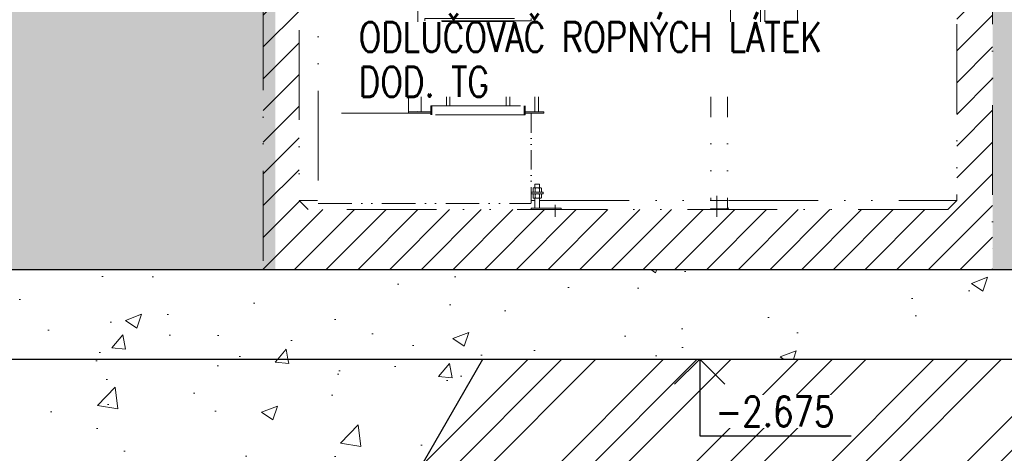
# Model space of a CAD drawing. Header units: millimetres. Extents: x -25606 to 96684, y -22894 to 47132.
# Tile 13 of 89: x 15894 to 19188, y -15303 to -13854. Entities that reach past the tile are written whole.
import ezdxf

# ---------------------------------------------------------------- set-up
doc = ezdxf.new("R2010")
doc.units = ezdxf.units.MM
doc.header["$LTSCALE"] = 50
doc.linetypes.add('A_CARA_16', pattern=[11.4, 6, -1.8, 0, -1.8, 0, -1.8])
doc.linetypes.add('AM_DIN_G_W050x2', pattern=[6.875, 4.75, -0.875, 0.375, -0.875])
doc.layers.get('Defpoints').update_dxf_attribs({"color": 132})
for name, color, linetype, lineweight in [('CA_KOTY', 3, 'Continuous', 25), ('CA_POHHRA25', 7, 'Continuous', 25), ('CA_SRAFY', 9, 'Continuous', 13), ('CA_TEXT25', 7, 'Continuous', 25), ('CA_TG', 9, 'A_CARA_16', 13)]:
    doc.layers.add(name, color=color, linetype=linetype, lineweight=lineweight)
doc.styles.add('ROMANS', font='romans.shx', dxfattribs={"width": 0.8})
doc.dimstyles.new('A-50_(2.5)', dxfattribs={"dimscale": 50, "dimtxt": 2, "dimasz": 2, "dimexe": 1, "dimexo": 2, "dimgap": 0, "dimtad": 0, "dimdec": 0, "dimrnd": 1, "dimtxsty": 'ROMANS', "dimblk1": 'OBLIQUE', "dimblk2": 'OBLIQUE', "dimsah": 1, "dimcen": 2, "dimclrd": 256, "dimclre": 256, "dimclrt": 256, "dimadec": 1, "dimazin": 2, "dimtfac": 0.714286, "dimtdec": 0, "dimtmove": 0, "dimatfit": 3, "dimldrblk": 'DOTSMALL', "dimfxl": 7, "dimfxlon": 1, "dimtvp": 1.142857, "dimtfill": 1, "dimtolj": 1, "dimlwd": -1, "dimlwe": -1, "dimarcsym": 0})

# ---------------------------------------------------------------- blocks, each defined once
blk = doc.blocks.new('ORL')
h = blk.add_hatch()
h.set_pattern_fill('_U', color=256, scale=75, angle=135, style=0, pattern_type=0)
h.set_pattern_definition([(45, (-21483.104, -6846.49), (-53.033, 53.033), [])])
h.paths.add_polyline_path([(3790, 625), (3820, 655), (3820, 1815.5), (3825, 1818.3), (3825, 1827.5), (3850, 1827.5), (3875.5, 1832.5), (3872.5, 1827.5), (3887.5, 1827.5), (3884.5, 1832.5), (3910, 1827.5), (3935, 1827.5), (3935, 1810.3), (3940, 1807.4), (3940, 425), (1500, 425), (1500, 1787.4), (1505, 1790.3), (1505, 1807.5), (1530, 1807.5), (1555.5, 1812.5), (1552.5, 1807.5), (1567.5, 1807.5), (1564.5, 1812.5), (1590, 1807.5), (1615, 1807.5), (1615, 1798.3), (1620, 1795.5), (1620, 655), (1650, 625)])
h.paths.add_polyline_path([(3820, 2399.4), (3820, 2435), (3872, 2435), (3880.2, 2465), (3940, 2465), (3940, 2205.5), (3935, 2202.6), (3935, 2182.5), (3910, 2182.5), (3884.5, 2177.5), (3887.5, 2182.5), (3872.5, 2182.5), (3875.5, 2177.5), (3850, 2182.5), (3825, 2182.5), (3825, 2191.7), (3820, 2194.5)])
h.paths.add_polyline_path([(1500, 2465), (1559.8, 2465), (1568, 2435), (1620, 2435), (1620, 2174.5), (1615, 2171.7), (1615, 2162.5), (1590, 2162.5), (1564.5, 2157.5), (1567.5, 2162.5), (1552.5, 2162.5), (1555.5, 2157.5), (1530, 2162.5), (1505, 2162.5), (1505, 2182.6), (1500, 2185.5)])
for p, q in [((3940, 2685), (3940, 425)), ((1500, 2465), (1500, 425)), ((3063.1, 1026.9), (3063.1, 2449.4)), ((3163.1, 1026.9), (3163.1, 2449.4)), ((3178.1, 1026.9), (3178.1, 2449.4)), ((2028.6, 952), (2028.6, 2394)), ((2408.6, 2394), (2408.6, 952)), ((2420.6, 952), (2420.6, 2394)), ((2997.3, 2374.9), (2997.3, 655)), ((3053.1, 2374.9), (3053.1, 631)), ((3287.1, 1029.9), (3287.1, 2374.9)), ((1683.6, 2163), (1683.6, 645)), ((1985.6, 2165), (1985.6, 947)), ((2016.6, 2004.1), (2016.6, 952)), ((3820, 1815.5), (3820, 655)), ((1620, 1795.5), (1620, 655)), ((2098.1, 1252.9), (2098.1, 1255.9)), ((2218.6, 1252.9), (2098.1, 1252.9)), ((2112.6, 972), (2112.6, 1252.9)), ((2124.6, 1252.9), (2124.6, 972)), ((2213, 1252.9), (2212.1, 1252.4)), ((2212.1, 1252.4), (2212.1, 1248.1)), ((2224.2, 1252.9), (2213, 1252.9)), ((2215.4, 1252.4), (2215.4, 1248.2)), ((2218.6, 1252.9), (2339.1, 1252.9)), ((2221.9, 1252.4), (2221.9, 1248.2)), ((2225.1, 1252.4), (2224.2, 1252.9)), ((2225.1, 1248.1), (2225.1, 1252.4)), ((2312.6, 1252.9), (2312.6, 972)), ((2324.6, 972), (2324.6, 1252.9)), ((2339.1, 1252.9), (2339.1, 1255.9)), ((2212.1, 1248.1), (2213, 1247.6)), ((2213, 1247.6), (2224.2, 1247.6)), ((2214.6, 1244.4), (2214.6, 1247.6)), ((2222.6, 1244.4), (2214.6, 1244.4)), ((2215.4, 1243.6), (2214.6, 1244.4)), ((2215.4, 1247.6), (2215.4, 1243.6)), ((2221.9, 1243.6), (2215.4, 1243.6)), ((2222.6, 1244.4), (2221.8, 1243.6)), ((2221.9, 1247.6), (2221.9, 1243.6)), ((2222.6, 1244.4), (2222.6, 1247.6)), ((2224.2, 1247.6), (2225.1, 1248.1)), ((1823.6, 1089.4), (1823.6, 1081.4)), ((1843.6, 1089.4), (1823.6, 1089.4)), ((1828.6, 1089.4), (1828.6, 1081.4)), ((1838.6, 1089.4), (1838.6, 1081.4)), ((1843.6, 1089.4), (1843.6, 1081.4)), ((1820.4, 1081.4), (1820.4, 1077.4)), ((1846.8, 1081.4), (1820.4, 1081.4)), ((1846.8, 1077.4), (1820.4, 1077.4)), ((1820.4, 1074.4), (1820.4, 1047)), ((1846.8, 1074.4), (1820.4, 1074.4)), ((1825.6, 1077.4), (1825.6, 1074.4)), ((1841.6, 1077.4), (1841.6, 1074.4)), ((1846.8, 1081.4), (1846.8, 1077.4)), ((1846.8, 1074.4), (1846.8, 1047)), ((3061.1, 1024.9), (3282.1, 1024.9)), ((2061.1, 942), (2061.1, 972)), ((2061.1, 972), (2376.1, 972)), ((2064, 972), (2064, 942)), ((2373.2, 972), (2373.2, 942)), ((2376.1, 972), (2376.1, 942)), ((2061.1, 947), (1683.6, 947)), ((2376.1, 942), (2061.1, 942)), ((2438.6, 952), (2376.1, 952)), ((2438.6, 947), (2376.1, 947)), ((2438.6, 952), (2438.6, 947)), ((2402.8, 696.7), (2404.6, 697.8)), ((2402.8, 684.1), (2402.8, 696.7)), ((2428.6, 697.8), (2404.6, 697.8)), ((2409.9, 710), (2408.6, 708.8)), ((2408.6, 697.8), (2408.6, 708.8)), ((2409.7, 684.1), (2409.7, 696.7)), ((2409.9, 710), (2423.4, 710)), ((2424.6, 708.8), (2423.4, 710)), ((2423.6, 684.1), (2423.6, 696.7)), ((2424.6, 697.8), (2424.6, 708.8)), ((2430.5, 696.7), (2428.6, 697.8)), ((2430.5, 684.1), (2430.5, 696.7)), ((2396.6, 683), (2436.6, 683)), ((2396.6, 678), (2436.6, 678)), ((2402.8, 684.1), (2404.6, 683)), ((2402.8, 676.9), (2404.6, 678)), ((2402.8, 664.3), (2402.8, 676.9)), ((2402.8, 664.3), (2404.6, 663.2)), ((2428.6, 663.2), (2404.6, 663.2)), ((2408.6, 630), (2408.6, 663.2)), ((2409.7, 664.3), (2409.7, 676.9)), ((2423.6, 664.3), (2423.6, 676.9)), ((2424.6, 630), (2424.6, 663.2)), ((2430.5, 684.1), (2428.6, 683)), ((2430.5, 676.9), (2428.6, 678)), ((2430.5, 664.3), (2428.6, 663.2)), ((2430.5, 664.3), (2430.5, 676.9)), ((2436.6, 683), (2436.6, 678)), ((1620, 655), (1681.6, 655)), ((1650, 625), (1620, 655)), ((2396.6, 655), (2408.6, 655)), ((2396.6, 630), (2396.6, 625)), ((2396.6, 630), (2496.6, 630)), ((2424.6, 655), (2997.3, 655)), ((2476.6, 641.5), (2476.6, 601.3)), ((2496.6, 625), (2496.6, 630)), ((2996.3, 628), (2996.3, 625)), ((3050.1, 628), (2996.3, 628)), ((3056.1, 655), (3820, 655)), ((3790, 625), (3820, 655)), ((3790, 625), (1650, 625)), ((2996.3, 625), (2996.3, 625)), ((3940, 425), (1500, 425))]:
    blk.add_line(p, q)
at = {"ltscale": 0.374}
for p, q in [((1985.6, 952), (2061.1, 952)), ((1683.6, 645), (2392.6, 645))]:
    blk.add_line(p, q, dxfattribs=at)
at = {"ltscale": 0.216}
blk.add_line((2396.6, 947), (2396.6, 649), dxfattribs=at)
at = {"linetype": 'AM_DIN_G_W050x2'}
blk.add_line((3017.7, 671.1), (3017.7, 600.6), dxfattribs=at)
at = {"ltscale": 4}
blk.add_line((2997.3, 655), (3053.1, 655), dxfattribs=at)
blk.add_lwpolyline([(2396.6, 1255.9), (2040.6, 1255.9), (2040.6, 1263.9), (2396.6, 1263.9)], close=True)
for centre, radius, start, end in [((2213.7, 1250.3), 2.65, 52.1211, 127.8789), ((2218.6, 1243.1), 9.78, 70.5288, 109.4712), ((2218.6, 1243.1), 9.78, 70.5288, 109.4712), ((2223.5, 1250.3), 2.65, 52.1211, 127.8789), ((2213.7, 1250.3), 2.65, 232.1211, 307.8789), ((2218.6, 1257.4), 9.78, 250.5288, 289.4712), ((2223.5, 1250.3), 2.65, 232.1211, 307.8789), ((1833.6, 1047), 13.2, 180, 0), ((3061.1, 1029.9), 5, 180, 270), ((3282.1, 1029.9), 5, 270, 0), ((2406.2, 691.7), 6.13, 55.5615, 115.5615), ((2416.6, 674.9), 22.9, 72.383, 107.617), ((2427, 691.7), 6.13, 64.4385, 124.4385), ((2406.2, 689.1), 6.13, 244.4385, 304.4385), ((2406.2, 671.9), 6.13, 55.5615, 115.5615), ((2406.2, 669.3), 6.13, 244.4385, 304.4385), ((2416.6, 705.9), 22.9, 252.383, 287.617), ((2416.6, 655.1), 22.9, 72.383, 107.617), ((2416.6, 686.1), 22.9, 252.383, 287.617), ((2427, 689.1), 6.13, 235.5615, 295.5615), ((2427, 671.9), 6.13, 64.4385, 124.4385), ((2427, 669.3), 6.13, 235.5615, 295.5615), ((3050.1, 631), 6, 270, 0), ((3050.1, 631), 3, 270, 0)]:
    blk.add_arc(centre, radius, start, end)
at = {"ltscale": 0.216}
blk.add_arc((2392.6, 649), 4, 270, 0, dxfattribs=at)
blk.add_point((1833.6, 1089.4))
blk = doc.blocks.new('_Oblique')
at = {"color": 0, "linetype": 'ByBlock', "lineweight": -2}
blk.add_line((-0.5, -0.5), (0.5, 0.5), dxfattribs=at)
blk = doc.blocks.new('*D254')
at = {"layer": 'CA_KOTY', "transparency": 16777216}
for p, q in [((16708.8, -16363.6), (16708.8, -16755)), ((20308.8, -16355), (20308.8, -16755)), ((16708.8, -16705), (20308.8, -16705))]:
    blk.add_line(p, q, dxfattribs=at)
at = {"layer": 'Defpoints', "color": 0, "transparency": 16777216}
for p in [(20308.8, -14988.6), (16708.8, -16263.6), (20308.8, -16705)]:
    blk.add_point(p, dxfattribs=at)
at = {"layer": 'CA_KOTY', "transparency": 16777216, "xscale": 100, "yscale": 100, "zscale": 100, "rotation": 180}
blk.add_blockref('_Oblique', (16708.8, -16705), dxfattribs=at)
at = {"layer": 'CA_KOTY', "transparency": 16777216, "xscale": 100, "yscale": 100, "zscale": 100}
blk.add_blockref('_Oblique', (20308.8, -16705), dxfattribs=at)
at = {"layer": 'CA_KOTY', "transparency": 16777216, "insert": (18508.8, -16590.7), "char_height": 100, "attachment_point": 5, "style": 'ROMANS', "bg_fill": 3, "box_fill_scale": 1.1, "bg_fill_color": 256, "bg_fill_true_color": 13158600, "bg_fill_transparency": 0}
blk.add_mtext('\\A1;3600', dxfattribs=at)
blk = doc.blocks.new('_DotSmall')
at = {"color": 0, "linetype": 'ByBlock', "const_width": 0.5}
blk.add_lwpolyline([(-0.0625, 0, 1), (0.0625, 0, 1)], format="xyb", close=True, dxfattribs=at)

msp = doc.modelspace()

# ---------------------------------------------------------------- hatches: boundary and pattern name
at = {"layer": 'CA_SRAFY', "transparency": 33554687}
h = msp.add_hatch(dxfattribs=at)
h.set_pattern_fill('ZEM_PUVODNI', color=256, scale=80)
h.set_pattern_definition([(45, (0, 0), (-226.274, 226.274), []), (45, (113.14, 0), (-226.274, 226.274), []), (45, (226.27, 0), (-226.274, 226.274), [])])
h.paths.add_polyline_path([(2608.76, -12363.6), (1831.41, -12363.6), (1831.41, -17324.61), (2608.76, -17324.61)])
h.paths.add_polyline_path([(20308.76, -14988.6), (17443.76, -14988.6), (16708.76, -16263.6), (2708.76, -16263.6), (2708.76, -17324.61), (20308.76, -17324.61)])
h.paths.add_polyline_path([(21176.06, -12363.6), (20408.76, -12363.6), (20408.76, -17324.61), (21176.06, -17324.61)])
h = msp.add_hatch(dxfattribs=at)
h.set_pattern_fill('ZEM_NASYPANA', color=256, scale=80)
h.set_pattern_definition([(45, (0, 0), (0, 226.2742), [80, -240]), (135, (169.7, 113.14), (-226.2742, 2e-14), [80, -240])])
h.paths.add_polyline_path([(18966.46, -12363.6), (18966.46, -12428.6), (19148.76, -12428.6), (19148.76, -14688.6), (20308.76, -14688.6), (20308.76, -12363.6)])
h.paths.add_polyline_path([(17047.04, -12428.6), (17047.04, -12363.6), (15788.76, -12363.6), (15788.76, -13063.6), (15733.76, -13063.6), (15733.76, -14688.6), (16748.76, -14688.6), (16748.76, -12428.6)])
edge = h.paths.add_edge_path()
edge.add_arc((3428.13, -13363.6), 62.5, 0, 360)
h.paths.add_polyline_path([(3683.76, -13063.6), (3628.76, -13063.6), (3628.76, -12363.6), (2708.76, -12363.6), (2708.76, -15763.6), (3558.76, -15763.6), (3558.76, -15613.6), (3683.76, -15613.6)])
h = msp.add_hatch(dxfattribs=at)
h.set_pattern_fill('AR-CONC', color=256, scale=3)
h.paths.add_polyline_path([(20308.76, -14688.6), (15733.76, -14688.6), (15733.76, -14988.6), (20308.76, -14988.6)])
h = msp.add_hatch(dxfattribs=at)
h.set_pattern_fill('AR-CONC', color=256, scale=3)
h.paths.add_polyline_path([(17443.76, -14988.6), (15733.76, -14988.6), (15733.76, -15613.6), (15858.76, -15613.6), (15858.76, -15763.6), (16996.99, -15763.6)])

# ---------------------------------------------------------------- linework, layer by layer
at = {"layer": 'CA_KOTY'}
msp.add_lwpolyline([(18085.07, -15072.6), (18169.07, -14988.6), (18253.07, -15072.6), (18169.07, -14988.6), (18085.07, -15072.6), (18169.07, -14988.6), (18169.07, -15244.52), (18676.2, -15244.52)], dxfattribs=at)
at = {"layer": 'CA_POHHRA25'}
for p, q in [((15733.76, -14688.6), (20308.76, -14688.6)), ((15733.76, -14988.6), (20308.76, -14988.6))]:
    msp.add_line(p, q, dxfattribs=at)
msp.add_lwpolyline([(2708.76, -12363.6), (2708.76, -16263.6), (16708.76, -16263.6), (17443.76, -14988.6), (20308.76, -14988.6), (20308.76, -12363.6)], dxfattribs=at)

# ---------------------------------------------------------------- block references
at = {"layer": 'CA_TG'}
msp.add_blockref('ORL', (15208.76, -15113.6), dxfattribs=at)

# ---------------------------------------------------------------- next in the draw order: texts
at = {"layer": 'CA_KOTY', "insert": (18221.97, -15213.52), "char_height": 100, "width": 1.833200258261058e-12, "attachment_point": 7, "style": 'ROMANS', "bg_fill": 3, "box_fill_scale": 1.05, "bg_fill_color": 256, "bg_fill_transparency": 0}
msp.add_mtext('-2.675', dxfattribs=at)
at = {"layer": 'CA_TEXT25', "insert": (17028.4, -13861.39), "char_height": 100, "attachment_point": 1, "line_spacing_factor": 0.9, "style": 'ROMANS', "bg_fill": 3, "box_fill_scale": 1, "bg_fill_color": 256, "bg_fill_transparency": 0}
msp.add_mtext('\\A1;ODLUČOVAČ ROPNÝCH LÁTEK\\PDOD. TG', dxfattribs=at)

# ---------------------------------------------------------------- next in the draw order: dimensions: what is measured, and where the dimension line sits
at = {"layer": 'CA_KOTY'}
dim = msp.add_linear_dim(base=(20308.76, -16705.04), p1=(16708.76, -16263.6), p2=(20308.76, -14988.6), dimstyle='A-50_(2.5)', override={"dimtmove": 1}, dxfattribs=at)
dim.commit()
dim.dimension.update_dxf_attribs({"geometry": '*D254', "text_midpoint": (18508.76, -16590.75)})

doc.saveas('drawing.dxf')
